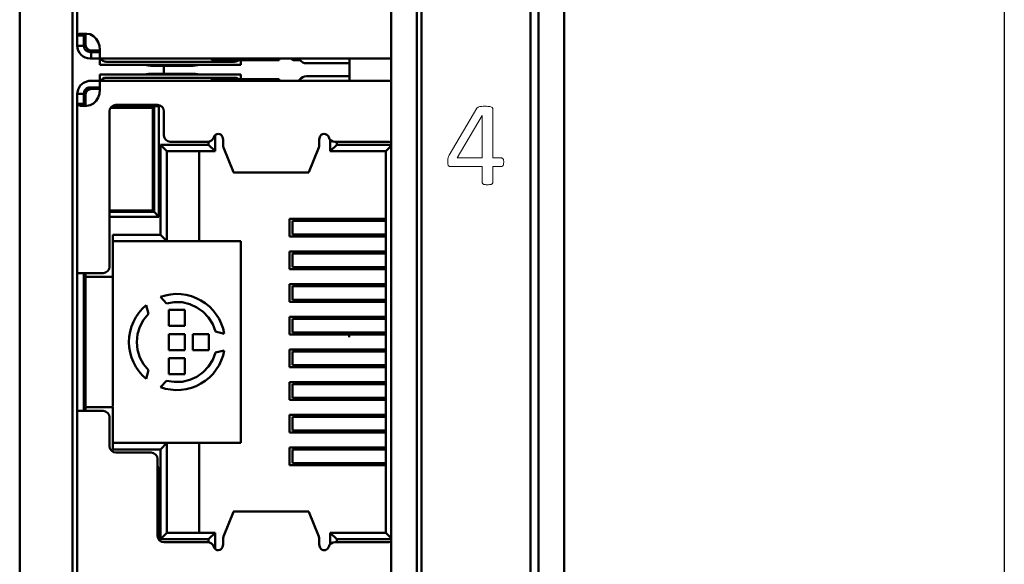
# Model space of a CAD drawing. Header units: millimetres. Extents: x 5 to 292, y 5 to 205.
# Tile 14 of 18: x 189 to 205, y 110 to 118. Entities that reach past the tile are written whole.
import ezdxf

# ---------------------------------------------------------------- set-up
doc = ezdxf.new("R2010")
doc.units = ezdxf.units.MM
doc.styles.add('TextStyle_1', font='Arial.TTF', dxfattribs={"height": 3.5})
doc.dimstyles.new('DIM_ST_1', dxfattribs={"dimtxt": 3.5, "dimasz": 2.5, "dimexe": 1.75, "dimexo": 0, "dimgap": 0.4375, "dimtad": 1, "dimlfac": 2, "dimrnd": 0.01, "dimdsep": 46, "dimtxsty": 'TextStyle_1', "dimcen": 0.09, "dimclrd": 7, "dimclre": 7, "dimclrt": 7, "dimazin": 0, "dimtfac": 1, "dimtdec": 0, "dimtmove": 0, "dimatfit": 3, "dimldrblk": 'NONE', "dimfxl": 1, "dimtvp": 1, "dimtolj": 1, "dimarcsym": 0})

# ---------------------------------------------------------------- blocks, each defined once
blk = doc.blocks.new('*D7')
at = {"color": 7, "lineweight": -2}
for p, q in [((197.521, 144.01), (206.396, 144.01)), ((204.646, 102.01), (204.646, 141.51)), ((197.521, 99.51), (206.396, 99.51))]:
    blk.add_line(p, q, dxfattribs=at)
at = {"color": 7}
for points in [[(205.062, 141.51), (204.229, 141.51), (204.646, 144.01)], [(204.229, 102.01), (205.062, 102.01), (204.646, 99.51)]]:
    blk.add_solid(points, dxfattribs=at)
at = {"layer": 'Defpoints', "color": 0}
for p in [(197.521, 144.01), (204.646, 144.01), (197.521, 99.51)]:
    blk.add_point(p, dxfattribs=at)
at = {"color": 7, "insert": (202.421, 121.76), "char_height": 3.5, "attachment_point": 5, "rotation": 90, "style": 'TextStyle_1'}
blk.add_mtext('\\A1;89{\\H0.5x;\\S^ ;}', dxfattribs=at)
blk = doc.blocks.new('_None')
blk = doc.blocks.new('Seite_1')
at = {"color": 7, "linetype": 'Continuous', "lineweight": 50}
for p, q in [((189.2706, 100.2604), (189.2706, 143.2604)), ((190.0954, 143.2604), (190.0954, 100.2604)), ((195.0706, 100.2604), (195.0706, 143.2604)), ((195.4706, 143.2604), (195.4706, 100.2604)), ((195.5456, 100.3604), (195.5456, 143.1604)), ((197.2456, 143.1604), (197.2456, 100.3604)), ((197.3706, 100.2604), (197.3706, 143.2604)), ((197.7706, 143.2604), (197.7706, 100.2604)), ((191.5206, 117.5736), (191.5206, 117.4473)), ((192.6099, 115.9056), (193.7856, 115.9056)), ((193.5289, 115.1505), (193.5289, 114.9403)), ((193.5289, 114.6405), (193.5289, 114.4303)), ((193.5289, 114.1305), (193.5289, 113.9203)), ((193.5289, 113.6205), (193.5289, 113.4103)), ((193.5289, 113.1105), (193.5289, 112.9003)), ((193.5289, 112.6005), (193.5289, 112.3903)), ((194.2196, 112.6112), (194.2922, 112.6112)), ((193.5289, 112.0905), (193.5289, 111.8803)), ((193.5289, 111.5805), (193.5289, 111.3703)), ((193.7856, 110.6153), (192.6099, 110.6153))]:
    blk.add_line(p, q, dxfattribs=at)
at = {"color": 7, "linetype": 'Continuous', "lineweight": 9}
for p, q in [((195.9784, 116.1744), (196.4111, 116.9109)), ((196.6564, 116.9071), (196.6564, 116.1332)), ((196.1024, 116.1332), (196.4927, 116.7983)), ((196.4927, 116.7983), (196.4945, 116.7983)), ((196.4945, 116.7983), (196.4945, 116.1332)), ((196.4945, 116.1332), (196.1024, 116.1332)), ((196.6564, 116.1332), (196.7933, 116.1332)), ((196.4945, 115.9995), (195.9979, 115.9995)), ((196.4945, 115.7448), (196.4945, 115.9995)), ((196.7933, 115.9995), (196.6564, 115.9995)), ((196.6564, 115.9995), (196.6564, 115.7448))]:
    blk.add_line(p, q, dxfattribs=at)
at = {"color": 7, "lineweight": 50, "flags": 128}
for points in [[(190.1706, 120.6854), (190.1706, 118.044)], [(190.1706, 118.044), (190.1774, 118.0606), (190.1885, 118.0662), (190.2067, 118.0699), (190.2339, 118.0717), (190.2706, 118.0715), (190.3167, 118.0695), (190.3706, 118.0655)], [(190.1706, 117.8854), (190.1706, 117.9322), (190.1706, 117.9754), (190.1706, 118.0131), (190.1706, 118.044)], [(190.1706, 118.044), (190.2706, 118.044)], [(190.2931, 118.0705), (190.2887, 118.0699), (190.2795, 118.0663), (190.274, 118.0607), (190.2713, 118.0533), (190.2706, 118.044)], [(190.2706, 118.044), (190.2706, 118.0131), (190.2706, 117.9754), (190.2706, 117.9322), (190.2706, 117.8854)], [(190.2956, 118.0704), (190.2956, 118.0604)], [(190.2956, 117.9104), (190.2956, 117.922), (190.2956, 117.9544), (190.2956, 118.0031), (190.2956, 118.0604)], [(190.3706, 118.0655), (190.4228, 118.0354), (190.4663, 117.9937), (190.4985, 117.9429), (190.5177, 117.8857)], [(190.1706, 117.8854), (190.1744, 117.8464), (190.1858, 117.8089), (190.2043, 117.7743), (190.2292, 117.744), (190.2595, 117.7191), (190.2941, 117.7006), (190.3316, 117.6893), (190.3706, 117.6854)], [(190.1706, 117.8854), (190.2706, 117.8854)], [(190.3706, 117.7854), (190.3323, 117.793), (190.2999, 117.8147), (190.2782, 117.8471), (190.2706, 117.8854)], [(190.2956, 117.9104), (190.3032, 117.8722), (190.3249, 117.8397), (190.3573, 117.818), (190.3956, 117.8104)], [(190.3847, 117.7854), (190.3706, 117.7854)], [(190.3847, 117.7854), (190.5222, 117.7854)], [(190.3847, 117.6854), (190.3847, 117.7854)], [(190.3956, 117.8104), (190.5228, 117.8104)], [(190.5177, 117.8857), (190.5228, 117.8199)], [(190.518, 117.8104), (190.5222, 117.7854)], [(190.5228, 117.6857), (190.5228, 117.6952), (190.5228, 117.7227), (190.5228, 117.7656), (190.5228, 117.8199)], [(190.3847, 117.6854), (190.3706, 117.6854)], [(190.5158, 117.6854), (190.3847, 117.6854)], [(190.5222, 117.6854), (190.5222, 117.5854)], [(190.5228, 117.6857), (195.0706, 117.6857)], [(190.6222, 117.6354), (190.6065, 117.6365), (190.5927, 117.6396), (190.5694, 117.6505), (190.5504, 117.6658), (190.5355, 117.6854)], [(190.6222, 117.6354), (192.6222, 117.6354)], [(191.435, 117.6854), (191.4303, 117.6854), (191.4169, 117.6854)], [(192.2706, 117.6604), (192.2706, 117.6857)], [(192.2706, 117.6604), (193.3206, 117.6604)], [(192.6873, 117.6604), (192.6749, 117.6505), (192.6516, 117.6396), (192.6378, 117.6365), (192.6222, 117.6354)], [(192.7222, 117.5854), (192.7222, 117.6604)], [(193.3206, 117.6857), (193.3206, 117.6604)], [(193.5196, 117.6854), (193.5215, 117.6759), (193.5269, 117.6678), (193.535, 117.6623), (193.5446, 117.6604)], [(193.5446, 117.6604), (193.6511, 117.6604)], [(194.4206, 117.3351), (194.4206, 117.6857)], [(190.6222, 117.5854), (190.5839, 117.5854), (190.5514, 117.5854), (190.5298, 117.5854), (190.5222, 117.5854)], [(192.6222, 117.5854), (190.6222, 117.5854)], [(191.3182, 117.5736), (191.281, 117.5751), (191.2492, 117.5793), (191.2283, 117.5854)], [(191.9773, 117.5736), (191.3182, 117.5736)], [(192.0672, 117.5854), (192.0464, 117.5793), (192.0145, 117.5751), (191.9773, 117.5736)], [(192.7222, 117.5854), (192.7145, 117.5854), (192.6929, 117.5854), (192.6604, 117.5854), (192.6222, 117.5854)], [(193.9228, 117.6107), (193.8559, 117.6107), (193.799, 117.6107), (193.7613, 117.6107), (193.7478, 117.6107)], [(193.9228, 117.6107), (194.4206, 117.6107)], [(190.3326, 117.3318), (190.2684, 117.3074), (190.2163, 117.2627), (190.1824, 117.2031), (190.1706, 117.1354)], [(190.3706, 117.3354), (190.3519, 117.3345), (190.3326, 117.3318)], [(190.3706, 117.3354), (190.3951, 117.3354), (190.4145, 117.3354)], [(190.4145, 117.3354), (190.5158, 117.3354)], [(190.5222, 117.4354), (190.5298, 117.4354), (190.5514, 117.4354), (190.5839, 117.4354), (190.6222, 117.4354)], [(190.5222, 117.4354), (190.5222, 117.3354)], [(195.0706, 117.3351), (190.5228, 117.3351)], [(190.5228, 117.2009), (190.5228, 117.2552), (190.5228, 117.2982), (190.5228, 117.3257), (190.5228, 117.3351)], [(190.5355, 117.3354), (190.5504, 117.3551), (190.5694, 117.3704), (190.5927, 117.3812), (190.6065, 117.3843), (190.6222, 117.3854)], [(190.6222, 117.4354), (192.6222, 117.4354)], [(192.6222, 117.3854), (190.6222, 117.3854)], [(191.2283, 117.4354), (191.2492, 117.4415), (191.281, 117.4458), (191.3182, 117.4473)], [(191.3182, 117.4473), (191.9773, 117.4473)], [(191.4169, 117.3354), (191.4303, 117.3354), (191.435, 117.3354)], [(191.9773, 117.4473), (192.0145, 117.4458), (192.0464, 117.4415), (192.0672, 117.4354)], [(193.3206, 117.3604), (192.2706, 117.3604)], [(192.2706, 117.3351), (192.2706, 117.3604)], [(192.6222, 117.4354), (192.6604, 117.4354), (192.6929, 117.4354), (192.7145, 117.4354), (192.7222, 117.4354)], [(192.6222, 117.3854), (192.6378, 117.3843), (192.6516, 117.3812), (192.6749, 117.3704), (192.6873, 117.3604)], [(192.7222, 117.3604), (192.7222, 117.4354)], [(193.3206, 117.3604), (193.3206, 117.3351)], [(193.7478, 117.4101), (193.7613, 117.4101), (193.799, 117.4101), (193.8559, 117.4101), (193.9228, 117.4101)], [(194.4206, 117.4101), (193.9228, 117.4101)], [(190.2706, 117.1354), (190.2749, 117.1645), (190.2875, 117.1911), (190.3073, 117.2129), (190.3326, 117.2279)], [(190.3956, 117.2104), (190.3573, 117.2028), (190.3249, 117.1811), (190.3032, 117.1487), (190.2956, 117.1104)], [(190.3326, 117.2279), (190.3517, 117.2336), (190.3706, 117.2354)], [(190.4145, 117.2354), (190.3951, 117.2354), (190.3706, 117.2354)], [(190.5228, 117.2104), (190.3956, 117.2104)], [(190.5222, 117.2354), (190.4145, 117.2354)], [(190.5228, 117.2009), (190.5177, 117.1351)], [(190.5222, 117.2354), (190.518, 117.2104)], [(190.1706, 116.9768), (190.1706, 117.0077), (190.1706, 117.0455), (190.1706, 117.0886), (190.1706, 117.1354)], [(190.2706, 117.1354), (190.1706, 117.1354)], [(190.2706, 117.1354), (190.2706, 117.0886), (190.2706, 117.0455), (190.2706, 117.0077), (190.2706, 116.9768)], [(190.2956, 116.9604), (190.2956, 117.0178), (190.2956, 117.0665), (190.2956, 117.0989), (190.2956, 117.1104)], [(190.5177, 117.1351), (190.4985, 117.078), (190.4663, 117.0271), (190.4228, 116.9854), (190.3706, 116.9554)], [(190.2706, 116.9768), (190.1706, 116.9768)], [(190.3706, 116.9554), (190.3119, 116.9449), (190.28, 116.9435), (190.2483, 116.9449), (190.2188, 116.9489), (190.194, 116.9555), (190.1769, 116.9649), (190.1706, 116.9768)], [(190.1706, 116.9768), (190.1706, 114.3354)], [(190.3112, 116.9448), (190.3072, 116.9453), (190.2926, 116.9497), (190.2809, 116.9566), (190.2733, 116.9657), (190.2706, 116.9768)], [(190.2956, 116.9604), (190.2956, 116.9488)], [(190.6728, 116.8604), (190.6804, 116.8987), (190.7021, 116.9311), (190.7345, 116.9528), (190.7728, 116.9604)], [(190.6728, 114.4354), (190.6728, 116.8604)], [(190.6916, 116.9154), (191.3481, 116.9154)], [(190.716, 116.9404), (191.4456, 116.9404)], [(190.7706, 116.9404), (190.79, 116.9154)], [(190.7706, 116.9404), (190.7706, 116.9154)], [(191.4228, 116.9604), (190.7728, 116.9604)], [(191.2025, 116.9154), (191.2206, 116.9404)], [(191.2206, 116.9404), (191.2206, 116.9154)], [(191.3481, 116.9154), (191.3481, 115.3154)], [(191.3706, 115.2904), (191.3706, 116.9404)], [(191.4228, 116.9604), (191.461, 116.9528), (191.4935, 116.9311), (191.5152, 116.8987), (191.5228, 116.8604)], [(191.4456, 116.9404), (191.4456, 115.2154)], [(191.5228, 116.4854), (191.5228, 116.8604)], [(191.5228, 116.4854), (191.5304, 116.4472), (191.5521, 116.4147), (191.5845, 116.393), (191.6228, 116.3854)], [(192.204, 116.3854), (192.2355, 116.3905), (192.2638, 116.4053), (192.286, 116.4281), (192.2999, 116.4569)], [(192.2999, 116.4569), (192.3103, 116.4784), (192.3269, 116.4956), (192.3481, 116.5066), (192.3717, 116.5104)], [(192.3206, 116.2379), (192.3206, 116.489)], [(192.3717, 116.5104), (192.3963, 116.5063), (192.4181, 116.4943)], [(192.4181, 116.4943), (192.4368, 116.4603), (192.4467, 116.4178)], [(192.4467, 116.3616), (192.4467, 116.4178)], [(193.9488, 116.4178), (193.9587, 116.4603), (193.9774, 116.4943)], [(193.9488, 116.4178), (193.9488, 116.3616)], [(193.9774, 116.4943), (193.9992, 116.5063), (194.0238, 116.5104)], [(194.0238, 116.5104), (194.0474, 116.5066), (194.0686, 116.4956), (194.0853, 116.4784), (194.0957, 116.4569)], [(194.0957, 116.4569), (194.1096, 116.4281), (194.1318, 116.4053), (194.16, 116.3905), (194.1915, 116.3854)], [(194.1206, 116.4168), (194.1206, 116.2379)], [(191.4706, 116.3379), (191.5706, 116.2379)], [(191.4706, 116.3379), (191.4706, 114.9354)], [(192.2206, 116.3379), (191.4706, 116.3379)], [(191.5706, 114.8354), (191.5706, 116.2379)], [(191.5706, 116.2379), (192.3206, 116.2379)], [(191.6228, 116.3854), (192.204, 116.3854)], [(192.0706, 116.2379), (192.0706, 114.8354)], [(192.2206, 116.3881), (192.2206, 116.3379)], [(192.2206, 116.3379), (192.3206, 116.2379)], [(192.4467, 116.3616), (192.4502, 116.3198), (192.4538, 116.2974)], [(192.4538, 116.2974), (192.61, 115.9094)], [(193.7855, 115.9094), (193.9418, 116.2974)], [(193.9418, 116.2974), (193.9453, 116.3198), (193.9488, 116.3616)], [(194.2206, 116.3379), (194.1206, 116.2379)], [(194.1206, 116.2379), (194.9856, 116.2379)], [(194.1915, 116.3854), (195.0378, 116.3854)], [(194.2206, 116.3379), (194.2206, 116.3854)], [(195.0706, 116.3379), (194.2206, 116.3379)], [(195.0706, 116.3229), (194.9856, 116.2379)], [(194.9856, 116.2379), (194.9856, 110.2829)], [(195.0378, 116.3854), (195.0706, 116.3789)], [(192.61, 115.9094), (192.6124, 115.9075)], [(193.7831, 115.9075), (193.7855, 115.9094)], [(191.3481, 115.3154), (190.6728, 115.3154)], [(190.7706, 115.2904), (190.7746, 115.3154)], [(190.7706, 115.3154), (190.7706, 115.2904)], [(191.2168, 115.3154), (191.2206, 115.2904)], [(191.2206, 115.3154), (191.2206, 115.2904)], [(190.6728, 115.2904), (191.3706, 115.2904)], [(191.4456, 115.2154), (190.6728, 115.2154)], [(191.3706, 115.2904), (191.4456, 115.2154)], [(193.4856, 115.1829), (193.4856, 114.9079)], [(194.9856, 115.1829), (193.4856, 115.1829)], [(193.9856, 115.1829), (193.9856, 115.1504)], [(193.9956, 115.1604), (193.9956, 115.1829)], [(193.9956, 115.1604), (194.0013, 115.1604), (194.0184, 115.1604), (194.0461, 115.1604), (194.0834, 115.1604), (194.1289, 115.1604), (194.1808, 115.1604), (194.2371, 115.1604), (194.2956, 115.1604)], [(193.9956, 115.1604), (193.9956, 115.1504)], [(194.1456, 115.1829), (194.1456, 115.1704)], [(194.1456, 115.1704), (194.1456, 115.1604)], [(194.1456, 115.1704), (194.2706, 115.1704)], [(194.2196, 115.1704), (194.2196, 115.1604)], [(194.2706, 115.1704), (194.2706, 115.1829)], [(194.2999, 115.1829), (194.2943, 115.1604)], [(194.2956, 115.1604), (194.9856, 115.1604)], [(194.406, 115.1604), (194.4116, 115.1829)], [(194.4162, 115.1829), (194.4162, 115.1604)], [(194.4206, 115.1604), (194.4206, 115.1829)], [(193.5307, 115.1504), (193.5317, 115.1504), (193.5483, 115.1504)], [(194.9856, 115.1504), (193.5483, 115.1504)], [(190.7256, 114.2754), (190.7256, 114.9354)], [(191.4706, 114.9354), (190.7256, 114.9354)], [(191.4706, 114.9354), (191.5706, 114.8354)], [(193.4856, 114.9079), (194.9856, 114.9079)], [(193.5483, 114.9404), (193.5317, 114.9404), (193.5307, 114.9404)], [(193.5483, 114.9404), (194.9856, 114.9404)], [(193.9856, 114.9404), (193.9856, 114.9079)], [(193.9956, 114.9404), (193.9956, 114.9304)], [(193.9956, 114.9079), (193.9956, 114.9304)], [(194.2956, 114.9304), (194.2371, 114.9304), (194.1808, 114.9304), (194.1289, 114.9304), (194.0834, 114.9304), (194.0461, 114.9304), (194.0184, 114.9304), (194.0013, 114.9304), (193.9956, 114.9304)], [(194.1456, 114.9304), (194.1456, 114.9204)], [(194.1456, 114.9204), (194.1456, 114.9079)], [(194.2706, 114.9204), (194.1456, 114.9204)], [(194.2196, 114.9304), (194.2196, 114.9238)], [(194.2706, 114.9079), (194.2706, 114.9204)], [(194.9856, 114.9304), (194.2956, 114.9304)], [(194.4162, 114.9304), (194.4162, 114.9061)], [(194.4206, 114.9079), (194.4206, 114.9304)], [(190.7256, 114.8354), (190.7256, 112.2524)], [(190.7256, 114.8354), (191.5706, 114.8354)], [(192.0706, 114.8354), (191.5706, 114.8354)], [(192.7256, 114.8354), (192.0706, 114.8354)], [(192.7222, 111.6854), (192.7222, 114.8354)], [(192.7256, 111.6854), (192.7256, 114.8354)], [(193.4856, 114.6729), (193.4856, 114.3979)], [(194.9856, 114.6729), (193.4856, 114.6729)], [(193.5307, 114.6404), (193.5317, 114.6404), (193.5483, 114.6404)], [(194.9856, 114.6404), (193.5483, 114.6404)], [(193.9856, 114.6729), (193.9856, 114.6404)], [(193.9956, 114.6504), (193.9956, 114.6729)], [(193.9956, 114.6504), (194.0013, 114.6504), (194.0184, 114.6504), (194.0461, 114.6504), (194.0834, 114.6504), (194.1289, 114.6504), (194.1808, 114.6504), (194.2371, 114.6504), (194.2956, 114.6504)], [(193.9956, 114.6504), (193.9956, 114.6404)], [(194.1456, 114.6729), (194.1456, 114.6604)], [(194.1456, 114.6604), (194.1456, 114.6504)], [(194.1456, 114.6604), (194.2706, 114.6604)], [(194.1696, 114.6604), (194.1696, 114.6504)], [(194.1696, 114.6604), (194.1696, 114.6504)], [(194.2706, 114.6604), (194.2706, 114.6729)], [(194.2956, 114.6504), (194.9856, 114.6504)], [(194.3696, 114.6504), (194.3696, 114.6729)], [(194.3696, 114.6504), (194.3696, 114.6729)], [(194.4206, 114.6504), (194.4206, 114.6729)], [(190.5728, 114.3354), (190.611, 114.343), (190.6435, 114.3647), (190.6652, 114.3972), (190.6728, 114.4354)], [(193.4856, 114.3979), (194.9856, 114.3979)], [(193.5483, 114.4304), (193.5317, 114.4304), (193.5307, 114.4304)], [(193.5483, 114.4304), (194.9856, 114.4304)], [(193.9856, 114.4304), (193.9856, 114.3979)], [(193.9956, 114.4304), (193.9956, 114.4204)], [(193.9956, 114.3979), (193.9956, 114.4204)], [(194.2956, 114.4204), (194.2371, 114.4204), (194.1808, 114.4204), (194.1289, 114.4204), (194.0834, 114.4204), (194.0461, 114.4204), (194.0184, 114.4204), (194.0013, 114.4204), (193.9956, 114.4204)], [(194.1456, 114.4204), (194.1456, 114.4104)], [(194.1456, 114.4104), (194.1456, 114.3979)], [(194.2706, 114.4104), (194.1456, 114.4104)], [(194.1696, 114.4204), (194.1696, 114.4104)], [(194.1696, 114.4104), (194.1696, 114.4204)], [(194.2706, 114.3979), (194.2706, 114.4104)], [(194.9856, 114.4204), (194.2956, 114.4204)], [(194.3696, 114.3979), (194.3696, 114.4204)], [(194.4206, 114.3979), (194.4206, 114.4204)], [(190.3706, 114.3354), (190.3316, 114.3354), (190.294, 114.3354), (190.2595, 114.3354), (190.2292, 114.3354), (190.2043, 114.3354), (190.1858, 114.3354), (190.1744, 114.3354), (190.1706, 114.3354)], [(190.1706, 112.1924), (190.1706, 114.3284)], [(190.2706, 112.1854), (190.2706, 114.3354)], [(190.2956, 114.3354), (190.2956, 114.2754)], [(190.3956, 114.2754), (190.3573, 114.2754), (190.3249, 114.2754), (190.3032, 114.2754), (190.2956, 114.2754)], [(190.2956, 112.2524), (190.2956, 114.2684)], [(190.3706, 114.3354), (190.5728, 114.3354)], [(190.3956, 114.2754), (190.7256, 114.2754)], [(193.4856, 114.1629), (193.4856, 113.8879)], [(194.9856, 114.1629), (193.4856, 114.1629)], [(193.5307, 114.1304), (193.5317, 114.1304), (193.5483, 114.1304)], [(194.9856, 114.1304), (193.5483, 114.1304)], [(193.9856, 114.1629), (193.9856, 114.1304)], [(193.9956, 114.1404), (193.9956, 114.1629)], [(193.9956, 114.1404), (194.0013, 114.1404), (194.0184, 114.1404), (194.0461, 114.1404), (194.0834, 114.1404), (194.1289, 114.1404), (194.1808, 114.1404), (194.2371, 114.1404), (194.2956, 114.1404)], [(193.9956, 114.1404), (193.9956, 114.1304)], [(194.1456, 114.1629), (194.1456, 114.1504)], [(194.1456, 114.1504), (194.1456, 114.1404)], [(194.1456, 114.1504), (194.2706, 114.1504)], [(194.1696, 114.1504), (194.1696, 114.1404)], [(194.1696, 114.1404), (194.1696, 114.1504)], [(194.2706, 114.1504), (194.2706, 114.1629)], [(194.2956, 114.1404), (194.9856, 114.1404)], [(194.3696, 114.1404), (194.3696, 114.1629)], [(194.4206, 114.1404), (194.4206, 114.1629)], [(192.4642, 113.3907), (192.4456, 113.4703), (192.4185, 113.5474), (192.3831, 113.6212), (192.3399, 113.6906), (192.2895, 113.7549), (192.2323, 113.8134), (192.1691, 113.8653), (192.1006, 113.9099), (192.0276, 113.9469), (191.9511, 113.9757), (191.8719, 113.996), (191.7909, 114.0076), (191.7092, 114.0102), (191.6277, 114.004), (191.5473, 113.9889), (191.4691, 113.9652)], [(191.4691, 113.9652), (191.5638, 113.8641)], [(190.2956, 113.7668), (190.2865, 113.7748), (190.2756, 113.7962), (190.2706, 113.8303)], [(190.2956, 113.791), (190.283, 113.7816)], [(191.2435, 113.835), (191.1838, 113.7791), (191.1306, 113.717), (191.0844, 113.6495), (191.0459, 113.5774), (191.0154, 113.5015), (190.9934, 113.4228), (190.98, 113.3421), (190.9756, 113.2604), (190.98, 113.1788), (190.9934, 113.0981), (191.0154, 113.0193), (191.0459, 112.9435), (191.0844, 112.8713), (191.1306, 112.8039), (191.1838, 112.7418), (191.2435, 112.6859)], [(191.2836, 113.7024), (191.2435, 113.835)], [(191.5638, 113.8641), (191.6847, 113.8841), (191.8072, 113.8801), (191.9265, 113.8523), (192.0381, 113.8017), (192.1377, 113.7303), (192.2214, 113.6409), (192.2861, 113.5369), (192.3293, 113.4222)], [(193.4856, 113.8879), (194.9856, 113.8879)], [(193.5483, 113.9204), (193.5317, 113.9204), (193.5307, 113.9204)], [(193.5483, 113.9204), (194.9856, 113.9204)], [(193.9856, 113.9204), (193.9856, 113.8879)], [(193.9956, 113.9204), (193.9956, 113.9104)], [(193.9956, 113.8879), (193.9956, 113.9104)], [(194.2956, 113.9104), (194.2371, 113.9104), (194.1808, 113.9104), (194.1289, 113.9104), (194.0834, 113.9104), (194.0461, 113.9104), (194.0184, 113.9104), (194.0013, 113.9104), (193.9956, 113.9104)], [(194.1456, 113.9104), (194.1456, 113.9004)], [(194.1456, 113.9004), (194.1456, 113.8879)], [(194.2706, 113.9004), (194.1456, 113.9004)], [(194.1696, 113.9104), (194.1696, 113.9004)], [(194.1696, 113.9004), (194.1696, 113.9104)], [(194.2706, 113.8879), (194.2706, 113.9004)], [(194.9856, 113.9104), (194.2956, 113.9104)], [(194.3696, 113.8879), (194.3696, 113.9104)], [(194.3696, 113.9104), (194.3696, 113.8879)], [(194.4206, 113.8879), (194.4206, 113.9104)], [(191.2836, 112.8185), (191.2059, 112.9132), (191.1482, 113.0213), (191.1126, 113.1385), (191.1006, 113.2604), (191.1126, 113.3824), (191.1482, 113.4996), (191.2059, 113.6077), (191.2836, 113.7024)], [(191.8506, 113.7604), (191.6006, 113.7604)], [(191.6006, 113.7604), (191.6006, 113.5104)], [(191.8506, 113.5104), (191.8506, 113.7604)], [(193.4856, 113.6529), (193.4856, 113.3779)], [(194.9856, 113.6529), (193.4856, 113.6529)], [(193.9856, 113.6529), (193.9856, 113.6204)], [(193.9956, 113.6304), (193.9956, 113.6529)], [(193.9956, 113.6304), (194.0013, 113.6304), (194.0184, 113.6304), (194.0461, 113.6304), (194.0834, 113.6304), (194.1289, 113.6304), (194.1808, 113.6304), (194.2371, 113.6304), (194.2956, 113.6304)], [(193.9956, 113.6304), (193.9956, 113.6204)], [(194.1456, 113.6529), (194.1456, 113.6404)], [(194.1456, 113.6404), (194.1456, 113.6304)], [(194.1456, 113.6404), (194.2706, 113.6404)], [(194.2196, 113.6404), (194.2196, 113.6304)], [(194.2706, 113.6404), (194.2706, 113.6529)], [(194.2956, 113.6304), (194.9856, 113.6304)], [(194.4206, 113.6304), (194.4206, 113.6529)], [(191.6006, 113.5104), (191.8506, 113.5104)], [(193.5307, 113.6204), (193.5317, 113.6204), (193.5483, 113.6204)], [(194.9856, 113.6204), (193.5483, 113.6204)], [(191.6006, 113.3854), (191.6006, 113.1354)], [(191.8506, 113.3854), (191.6006, 113.3854)], [(191.8506, 113.1354), (191.8506, 113.3854)], [(192.2256, 113.3854), (191.9756, 113.3854)], [(191.9756, 113.3854), (191.9756, 113.1354)], [(192.2256, 113.1354), (192.2256, 113.3854)], [(192.3293, 113.4222), (192.4642, 113.3907)], [(193.4856, 113.3779), (194.9856, 113.3779)], [(193.5483, 113.4104), (193.5317, 113.4104), (193.5307, 113.4104)], [(193.5483, 113.4104), (194.9856, 113.4104)], [(193.9856, 113.4104), (193.9856, 113.3779)], [(193.9956, 113.4104), (193.9956, 113.4004)], [(193.9956, 113.3779), (193.9956, 113.4004)], [(194.2956, 113.4004), (194.2371, 113.4004), (194.1808, 113.4004), (194.1289, 113.4004), (194.0834, 113.4004), (194.0461, 113.4004), (194.0184, 113.4004), (194.0013, 113.4004), (193.9956, 113.4004)], [(194.1456, 113.4004), (194.1456, 113.3904)], [(194.1456, 113.3904), (194.1456, 113.3779)], [(194.2706, 113.3904), (194.1456, 113.3904)], [(194.2196, 113.4018), (194.2196, 113.3904)], [(194.2706, 113.3779), (194.2706, 113.3904)], [(194.9856, 113.4004), (194.2956, 113.4004)], [(194.4146, 113.4004), (194.4146, 113.3354)], [(194.4206, 113.3805), (194.4206, 113.4004)], [(191.4691, 112.5557), (191.5473, 112.5319), (191.6277, 112.5168), (191.7092, 112.5106), (191.7909, 112.5133), (191.8719, 112.5248), (191.9511, 112.5451), (192.0276, 112.5739), (192.1006, 112.6109), (192.1691, 112.6556), (192.2323, 112.7075), (192.2895, 112.7659), (192.3399, 112.8302), (192.3831, 112.8997), (192.4185, 112.9734), (192.4456, 113.0506), (192.4642, 113.1302)], [(192.3293, 113.0987), (192.2861, 112.984), (192.2214, 112.88), (192.1377, 112.7905), (192.0381, 112.7192), (191.9265, 112.6686), (191.8072, 112.6408), (191.6847, 112.6368), (191.5638, 112.6567)], [(191.6006, 113.1354), (191.8506, 113.1354)], [(191.8506, 113.0104), (191.6006, 113.0104)], [(191.6006, 113.0104), (191.6006, 112.7604)], [(191.8506, 112.7604), (191.8506, 113.0104)], [(191.9756, 113.1354), (192.2256, 113.1354)], [(192.4642, 113.1302), (192.3293, 113.0987)], [(193.4856, 113.1429), (193.4856, 112.8679)], [(194.9856, 113.1429), (193.4856, 113.1429)], [(193.5307, 113.1104), (193.5317, 113.1104), (193.5483, 113.1104)], [(194.9856, 113.1104), (193.5483, 113.1104)], [(193.9856, 113.1429), (193.9856, 113.1104)], [(193.9956, 113.1204), (193.9956, 113.1429)], [(193.9956, 113.1204), (194.0013, 113.1204), (194.0184, 113.1204), (194.0461, 113.1204), (194.0834, 113.1204), (194.1289, 113.1204), (194.1808, 113.1204), (194.2371, 113.1204), (194.2956, 113.1204)], [(193.9956, 113.1204), (193.9956, 113.1104)], [(194.1456, 113.1429), (194.1456, 113.1304)], [(194.1456, 113.1304), (194.1456, 113.1204)], [(194.1456, 113.1304), (194.2706, 113.1304)], [(194.2196, 113.1304), (194.2196, 113.1204)], [(194.2706, 113.1304), (194.2706, 113.1429)], [(194.2956, 113.1204), (194.9856, 113.1204)], [(194.4206, 113.1204), (194.4206, 113.1429)], [(193.4856, 112.8679), (194.9856, 112.8679)], [(193.5483, 112.9004), (193.5317, 112.9004), (193.5307, 112.9004)], [(193.5483, 112.9004), (194.9856, 112.9004)], [(193.9856, 112.9004), (193.9856, 112.8679)], [(193.9956, 112.9004), (193.9956, 112.8904)], [(193.9956, 112.8679), (193.9956, 112.8904)], [(194.2956, 112.8904), (194.2371, 112.8904), (194.1808, 112.8904), (194.1289, 112.8904), (194.0834, 112.8904), (194.0461, 112.8904), (194.0184, 112.8904), (194.0013, 112.8904), (193.9956, 112.8904)], [(194.1456, 112.8904), (194.1456, 112.8804)], [(194.1456, 112.8804), (194.1456, 112.8679)], [(194.2706, 112.8804), (194.1456, 112.8804)], [(194.2196, 112.8904), (194.2196, 112.8804)], [(194.2706, 112.8679), (194.2706, 112.8804)], [(194.9856, 112.8904), (194.2956, 112.8904)], [(194.4206, 112.8679), (194.4206, 112.8904)], [(190.2956, 112.7555), (190.2856, 112.7465), (190.2752, 112.7247), (190.2706, 112.6905)], [(190.2956, 112.7276), (190.2946, 112.7285), (190.2817, 112.7383)], [(191.2435, 112.6859), (191.2836, 112.8185)], [(191.6006, 112.7604), (191.8506, 112.7604)], [(191.5638, 112.6567), (191.4691, 112.5557)], [(193.4856, 112.6329), (193.4856, 112.3579)], [(194.9856, 112.6329), (193.4856, 112.6329)], [(193.5307, 112.6004), (193.5317, 112.6004), (193.5483, 112.6004)], [(194.9856, 112.6004), (193.5483, 112.6004)], [(193.9856, 112.6329), (193.9856, 112.6004)], [(193.9956, 112.6104), (193.9956, 112.6329)], [(193.9956, 112.6104), (194.0013, 112.6104), (194.0184, 112.6104), (194.0461, 112.6104), (194.0834, 112.6104), (194.1289, 112.6104), (194.1808, 112.6104), (194.2371, 112.6104), (194.2956, 112.6104)], [(193.9956, 112.6104), (193.9956, 112.6004)], [(194.1456, 112.6329), (194.1456, 112.6204)], [(194.1456, 112.6204), (194.1456, 112.6104)], [(194.1456, 112.6204), (194.2706, 112.6204)], [(194.2196, 112.6204), (194.2196, 112.6104)], [(194.2706, 112.6204), (194.2706, 112.6329)], [(194.2956, 112.6104), (194.9856, 112.6104)], [(194.4146, 112.6217), (194.4146, 112.6104)], [(194.4206, 112.6104), (194.4206, 112.6329)], [(190.2956, 112.2454), (190.2956, 112.1854)], [(190.2956, 112.2454), (190.3032, 112.2454), (190.3249, 112.2454), (190.3573, 112.2454), (190.3956, 112.2454)], [(190.3956, 112.2454), (190.7256, 112.2454)], [(190.7256, 111.5854), (190.7256, 112.2454)], [(193.4856, 112.3579), (194.9856, 112.3579)], [(193.5483, 112.3904), (193.5317, 112.3904), (193.5307, 112.3904)], [(193.5483, 112.3904), (194.9856, 112.3904)], [(193.9856, 112.3904), (193.9856, 112.3579)], [(193.9956, 112.3904), (193.9956, 112.3804)], [(193.9956, 112.3579), (193.9956, 112.3804)], [(194.2956, 112.3804), (194.2371, 112.3804), (194.1808, 112.3804), (194.1289, 112.3804), (194.0834, 112.3804), (194.0461, 112.3804), (194.0184, 112.3804), (194.0013, 112.3804), (193.9956, 112.3804)], [(194.1456, 112.3804), (194.1456, 112.3704)], [(194.1456, 112.3704), (194.1456, 112.3579)], [(194.2706, 112.3704), (194.1456, 112.3704)], [(194.2196, 112.3804), (194.2196, 112.3704)], [(194.2706, 112.3579), (194.2706, 112.3704)], [(194.9856, 112.3804), (194.2956, 112.3804)], [(194.4206, 112.3579), (194.4206, 112.3804)], [(190.1706, 112.1854), (190.1744, 112.1854), (190.1858, 112.1854), (190.2043, 112.1854), (190.2292, 112.1854), (190.2595, 112.1854), (190.294, 112.1854), (190.3316, 112.1854), (190.3706, 112.1854)], [(190.1706, 112.1854), (190.1706, 109.544)], [(190.5728, 112.1854), (190.3706, 112.1854)], [(190.6728, 112.0854), (190.6652, 112.1237), (190.6435, 112.1561), (190.611, 112.1778), (190.5728, 112.1854)], [(190.6728, 111.6354), (190.6728, 112.0854)], [(193.4856, 112.1229), (193.4856, 111.8479)], [(194.9856, 112.1229), (193.4856, 112.1229)], [(193.5307, 112.0904), (193.5317, 112.0904), (193.5483, 112.0904)], [(194.9856, 112.0904), (193.5483, 112.0904)], [(193.9856, 112.1229), (193.9856, 112.0904)], [(193.9956, 112.1004), (193.9956, 112.1229)], [(193.9956, 112.1004), (194.0013, 112.1004), (194.0184, 112.1004), (194.0461, 112.1004), (194.0834, 112.1004), (194.1289, 112.1004), (194.1808, 112.1004), (194.2371, 112.1004), (194.2956, 112.1004)], [(193.9956, 112.1004), (193.9956, 112.0904)], [(194.1456, 112.1229), (194.1456, 112.1104)], [(194.1456, 112.1104), (194.1456, 112.1004)], [(194.1456, 112.1104), (194.2706, 112.1104)], [(194.2196, 112.1104), (194.2196, 112.1004)], [(194.2706, 112.1104), (194.2706, 112.1229)], [(194.2956, 112.1004), (194.9856, 112.1004)], [(194.3079, 112.1229), (194.3079, 112.1004)], [(194.4162, 112.1229), (194.4162, 112.1004)], [(194.4206, 112.1004), (194.4206, 112.1229)], [(193.4856, 111.8479), (194.9856, 111.8479)], [(193.5483, 111.8804), (193.5317, 111.8804), (193.5307, 111.8804)], [(193.5483, 111.8804), (194.9856, 111.8804)], [(193.9856, 111.8804), (193.9856, 111.8479)], [(193.9956, 111.8804), (193.9956, 111.8704)], [(193.9956, 111.8479), (193.9956, 111.8704)], [(194.2956, 111.8704), (194.2371, 111.8704), (194.1808, 111.8704), (194.1289, 111.8704), (194.0834, 111.8704), (194.0461, 111.8704), (194.0184, 111.8704), (194.0013, 111.8704), (193.9956, 111.8704)], [(194.1456, 111.8704), (194.1456, 111.8604)], [(194.1456, 111.8604), (194.1456, 111.8479)], [(194.2706, 111.8604), (194.1456, 111.8604)], [(194.2706, 111.8479), (194.2706, 111.8604)], [(194.9856, 111.8704), (194.2956, 111.8704)], [(194.4206, 111.8479), (194.4206, 111.8704)], [(190.7728, 111.5354), (190.7345, 111.543), (190.7021, 111.5647), (190.6804, 111.5972), (190.6728, 111.6354)], [(191.5706, 111.6854), (190.7256, 111.6854)], [(191.4706, 111.5854), (191.5706, 111.6854)], [(191.5706, 111.6854), (192.0706, 111.6854)], [(191.5706, 110.2829), (191.5706, 111.6854)], [(192.0706, 111.6854), (192.7256, 111.6854)], [(192.0706, 110.2829), (192.0706, 111.6854)], [(190.7256, 111.5854), (191.4706, 111.5854)], [(191.3228, 111.5354), (190.7728, 111.5354)], [(191.4228, 111.4354), (191.4152, 111.4737), (191.3935, 111.5061), (191.361, 111.5278), (191.3228, 111.5354)], [(191.4706, 111.5854), (191.4706, 110.1829)], [(193.4856, 111.6129), (193.4856, 111.3379)], [(194.9856, 111.6129), (193.4856, 111.6129)], [(193.5307, 111.5804), (193.5317, 111.5804), (193.5483, 111.5804)], [(194.9856, 111.5804), (193.5483, 111.5804)], [(193.9856, 111.6129), (193.9856, 111.5804)], [(193.9956, 111.5904), (193.9956, 111.6129)], [(193.9956, 111.5904), (194.0013, 111.5904), (194.0184, 111.5904), (194.0461, 111.5904), (194.0834, 111.5904), (194.1289, 111.5904), (194.1808, 111.5904), (194.2371, 111.5904), (194.2956, 111.5904)], [(193.9956, 111.5904), (193.9956, 111.5804)], [(194.1456, 111.6129), (194.1456, 111.6004)], [(194.1456, 111.6004), (194.1456, 111.5904)], [(194.1456, 111.6004), (194.2706, 111.6004)], [(194.2706, 111.6004), (194.2706, 111.6129)], [(194.2956, 111.5904), (194.9856, 111.5904)], [(194.4206, 111.5904), (194.4206, 111.6129)], [(191.4228, 110.2354), (191.4228, 111.4354)], [(193.4856, 111.3379), (194.9856, 111.3379)], [(193.5483, 111.3704), (193.5317, 111.3704), (193.5307, 111.3704)], [(193.5483, 111.3704), (194.9856, 111.3704)], [(193.9856, 111.3704), (193.9856, 111.3379)], [(193.9956, 111.3704), (193.9956, 111.3604)], [(193.9956, 111.3379), (193.9956, 111.3604)], [(194.2956, 111.3604), (194.2371, 111.3604), (194.1808, 111.3604), (194.1289, 111.3604), (194.0834, 111.3604), (194.0461, 111.3604), (194.0184, 111.3604), (194.0013, 111.3604), (193.9956, 111.3604)], [(194.1456, 111.3604), (194.1456, 111.3504)], [(194.1456, 111.3504), (194.1456, 111.3379)], [(194.2706, 111.3504), (194.1456, 111.3504)], [(194.2706, 111.3379), (194.2706, 111.3504)], [(194.9856, 111.3604), (194.2956, 111.3604)], [(194.4206, 111.3379), (194.4206, 111.3604)], [(191.4456, 111.3054), (191.4228, 111.2826)], [(191.4228, 111.3054), (191.4456, 111.3054)], [(191.4456, 111.3054), (191.4456, 110.1744)], [(192.61, 110.6115), (192.4538, 110.2235)], [(192.6124, 110.6134), (192.61, 110.6115)], [(193.7855, 110.6115), (193.7831, 110.6134)], [(193.9418, 110.2235), (193.7855, 110.6115)], [(191.4706, 110.1829), (191.5706, 110.2829)], [(192.3206, 110.2829), (191.5706, 110.2829)], [(192.2206, 110.1829), (192.3206, 110.2829)], [(192.3206, 110.0318), (192.3206, 110.2829)], [(194.9856, 110.2829), (194.1206, 110.2829)], [(194.2206, 110.1829), (194.1206, 110.2829)], [(194.1206, 110.2829), (194.1206, 110.1041)], [(195.0706, 110.1979), (194.9856, 110.2829)], [(191.5228, 110.1354), (191.4845, 110.143), (191.4521, 110.1647), (191.4304, 110.1972), (191.4228, 110.2354)], [(191.4706, 110.1829), (192.2206, 110.1829)], [(192.204, 110.1354), (191.5228, 110.1354)], [(192.2999, 110.064), (192.286, 110.0927), (192.2638, 110.1156), (192.2355, 110.1303), (192.204, 110.1354)], [(192.2206, 110.1829), (192.2206, 110.1328)], [(192.4467, 110.1031), (192.4368, 110.0606), (192.4181, 110.0265)], [(192.4538, 110.2235), (192.4502, 110.2011), (192.4467, 110.1593)], [(192.4467, 110.1031), (192.4467, 110.1593)], [(193.9488, 110.1593), (193.9453, 110.2011), (193.9418, 110.2235)], [(193.9488, 110.1593), (193.9488, 110.1031)], [(193.9774, 110.0265), (193.9587, 110.0606), (193.9488, 110.1031)], [(194.1915, 110.1354), (194.16, 110.1303), (194.1318, 110.1156), (194.1096, 110.0927), (194.0957, 110.064)], [(195.0378, 110.1354), (194.1915, 110.1354)], [(194.2206, 110.1829), (195.0706, 110.1829)], [(194.2206, 110.1354), (194.2206, 110.1829)], [(195.0706, 110.142), (195.0378, 110.1354)], [(192.3717, 110.0104), (192.3481, 110.0142), (192.3269, 110.0253), (192.3103, 110.0425), (192.2999, 110.064)], [(192.4181, 110.0265), (192.3963, 110.0146), (192.3717, 110.0104)], [(194.0957, 110.064), (194.0884, 110.0473), (194.0773, 110.0329), (194.063, 110.0215), (194.0465, 110.0139), (194.0286, 110.0106), (194.0104, 110.0116), (193.993, 110.0171), (193.9774, 110.0265)]]:
    blk.add_lwpolyline(points, dxfattribs=at)
at = {"color": 7, "lineweight": 9, "flags": 128}
for points in [[(196.4111, 116.9109), (196.4162, 116.9172), (196.4231, 116.9228), (196.4319, 116.9277), (196.4427, 116.9317), (196.4557, 116.935), (196.4711, 116.9374), (196.4891, 116.9388), (196.5099, 116.9397), (196.5337, 116.9399)], [(196.5337, 116.9399), (196.5577, 116.9396), (196.5791, 116.9384), (196.5978, 116.9366), (196.6137, 116.9343), (196.6267, 116.9315), (196.6394, 116.9272), (196.6487, 116.9217), (196.653, 116.9173), (196.6555, 116.9125), (196.6564, 116.9071)], [(195.9551, 116.071), (195.9554, 116.0898), (195.9563, 116.1063), (195.9582, 116.1211), (195.9612, 116.1344), (195.9684, 116.154), (195.9784, 116.1744)], [(196.7933, 116.1332), (196.8009, 116.1322), (196.8077, 116.1291), (196.8138, 116.1239), (196.8191, 116.1167), (196.8234, 116.1074), (196.8265, 116.0959), (196.8283, 116.0822), (196.8289, 116.0663)], [(195.9979, 115.9995), (195.9887, 116.0001), (195.9809, 116.0018), (195.9744, 116.0048), (195.9684, 116.0098), (195.9632, 116.0167), (195.9593, 116.026), (195.9569, 116.0378), (195.9556, 116.0528), (195.9551, 116.071)], [(196.8289, 116.0663), (196.8279, 116.0471), (196.8247, 116.0308), (196.8195, 116.0174), (196.8144, 116.0096), (196.8083, 116.004), (196.8013, 116.0006), (196.7933, 115.9995)], [(196.574, 115.7157), (196.5566, 115.716), (196.5418, 115.7169), (196.5293, 115.7184), (196.5189, 115.7205), (196.5105, 115.7232), (196.5028, 115.7273), (196.4979, 115.7321), (196.4954, 115.7379), (196.4945, 115.7448)], [(196.6564, 115.7448), (196.6554, 115.7379), (196.6525, 115.7321), (196.6471, 115.7273), (196.6389, 115.7232), (196.6302, 115.7205), (196.6197, 115.7184), (196.6072, 115.7169), (196.592, 115.716), (196.574, 115.7157)]]:
    blk.add_lwpolyline(points, dxfattribs=at)
at = {"color": 7, "linetype": 'Continuous', "lineweight": 50}
for centre, radius, start, end in [((193.6042, 117.6357), 0.05, 34.86925, 90), ((193.7478, 117.7357), 0.125, 214.84578, 270), ((193.6042, 117.3851), 0.05, 270, 325.15422), ((193.7478, 117.2851), 0.125, 90, 145.13075), ((194.3946, 112.6362), 0.025, 270.02495, 359.88341)]:
    blk.add_arc(centre, radius, start, end, dxfattribs=at)
dim = blk.add_linear_dim(base=(204.6456, 144.0104), p1=(197.5206, 99.5104), p2=(197.5206, 144.0104), angle=90, text='<>{\\H0.5x;\\S^ ;}', dimstyle='DIM_ST_1')
dim.commit()
dim.dimension.update_dxf_attribs({"geometry": '*D7', "text_midpoint": (204.6456, 121.7604), "dimtype": 160})

msp = doc.modelspace()

# ---------------------------------------------------------------- block references
msp.add_blockref('Seite_1', (0, 0))

doc.saveas('drawing.dxf')
